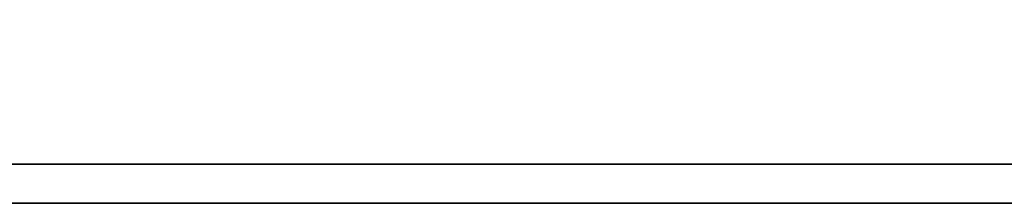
# Model space of a CAD drawing. Extents: x -381 to 2037, y -503 to 705.
# Tile 38 of 55: x -149.885 to -146.27, y 66.802 to 67.476. Entities that reach past the tile are written whole.
import ezdxf

# ---------------------------------------------------------------- set-up
doc = ezdxf.new("R2010")
doc.units = 0
doc.header["$LTSCALE"] = 2
doc.header["$MEASUREMENT"] = 0
doc.layers.add('CHA', color=7, linetype='Continuous')
doc.layers.add('layer 1', color=7, linetype='Continuous')

# ---------------------------------------------------------------- blocks, each defined once
blk = doc.blocks.new('TBI MOTION logo(完整正式版)')
at = {"layer": 'layer 1', "color": 22, "lineweight": 35}
blk.add_open_spline([(75.90875, -9.47875), (75.90875, -9.47875), (75.90875, -12.28625), (75.90875, -12.28625), (75.90875, -12.28625), (75.90875, -12.28625), (75.90875, -12.47875), (75.90875, -12.47875), (75.90875, -12.47875), (75.90875, -12.47875), (75.71625, -12.47875), (75.71625, -12.47875), (75.71625, -12.47875), (75.71625, -12.47875), (-88.32875, -12.47875), (-88.32875, -12.47875), (-88.32875, -12.47875), (-88.32875, -12.47875), (-88.32875, -13.29375), (-88.32875, -13.29375), (-88.32875, -13.29375), (-88.32875, -13.29375), (82.89125, -13.29375), (82.89125, -13.29375), (82.89125, -13.29375), (82.89125, -13.29375), (75.90875, -9.47875), (75.90875, -9.47875)], degree=3, knots=[0, 0, 0, 0, 0.14285714, 0.14285714, 0.14285714, 0.14285715, 0.28571429, 0.28571429, 0.28571429, 0.2857143, 0.42857143, 0.42857143, 0.42857143, 0.42857144, 0.57142857, 0.57142857, 0.57142857, 0.57142858, 0.71428571, 0.71428571, 0.71428571, 0.71428572, 0.85714286, 0.85714286, 0.85714286, 0.85714287, 1, 1, 1, 1], dxfattribs=at)

msp = doc.modelspace()

# ---------------------------------------------------------------- block references
at = {"layer": 'CHA', "color": 0, "xscale": 0.1765387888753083, "yscale": 0.1765387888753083, "zscale": 0.1765387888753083}
msp.add_blockref('TBI MOTION logo(完整正式版)', (-143.8015, 69.1494), dxfattribs=at)

doc.saveas('drawing.dxf')
